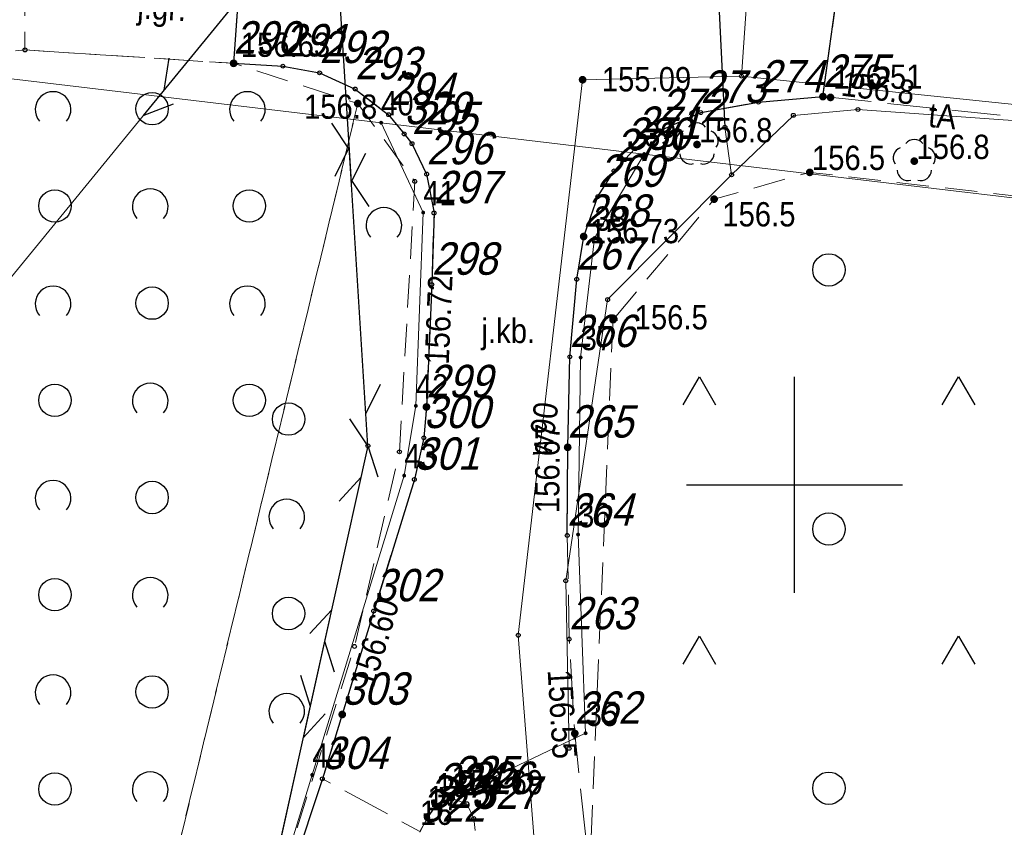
# Model space of a CAD drawing. Header units: metres. Extents: x 5548743 to 5556416, y 5707500 to 5714000.
# Tile 66 of 244: x 5554664 to 5554710, y 5709184 to 5709222. Entities that reach past the tile are written whole.
import ezdxf
from ezdxf.enums import TextEntityAlignment as Align

# ---------------------------------------------------------------- set-up
doc = ezdxf.new("R2010")
doc.units = ezdxf.units.M
for name, pattern in [('1.5_0.75', [2.25, 1.5, -0.75]), ('2.25_0.75', [3, 2.25, -0.75]), ('219-1000', [0]), ('sutp_1000', [0])]:
    doc.linetypes.add(name, pattern=pattern)
doc.layers.get('0').update_dxf_attribs({"color": 2, "lineweight": 5})
doc.styles.get("Standard").update_dxf_attribs({"font": 'Working1250', "width": 0.75})

# ---------------------------------------------------------------- blocks, each defined once
blk = doc.blocks.new('203')
at = {"linetype": 'Continuous', "lineweight": 0}
h = blk.add_hatch(color=0, dxfattribs=at)
edge = h.paths.add_edge_path()
edge.add_arc((0, 0), 0.09, 0, 360)
blk = doc.blocks.new('OTZK3')
at = {"color": 0, "linetype": 'Continuous'}
for p, q in [((-0.75, -0.433), (0, 0.866)), ((0, 0.866), (0.75, -0.433))]:
    blk.add_line(p, q, dxfattribs=at)
blk = doc.blocks.new('OTZK1')
at = {"color": 0, "linetype": 'Continuous'}
blk.add_circle((0, 0), 0.75, dxfattribs=at)
blk = doc.blocks.new('PW01')
at = {"linetype": 'Continuous', "lineweight": 13}
h = blk.add_hatch(color=0, dxfattribs=at)
edge = h.paths.add_edge_path()
edge.add_arc((0, 0), 0.18, 0, 360)
blk = doc.blocks.new('OP021')
at = {"linetype": 'Continuous', "lineweight": 13}
h = blk.add_hatch(color=0, dxfattribs=at)
edge = h.paths.add_edge_path()
edge.add_arc((0, 0), 0.1, 0, 360)
at = {"color": 0, "linetype": 'Continuous', "lineweight": -3}
for centre, start, end in [((0, 0.5), 38.316, 141.684), ((-0.476, 0.154), 110.388, 213.756), ((0.476, 0.154), 326.244, 69.612), ((-0.294, -0.404), 182.272, 285.64), ((0.294, -0.404), 254.36, 357.728), ((0.294, -0.404), 254.36, 357.728)]:
    blk.add_arc(centre, 0.5, start, end, dxfattribs=at)
blk = doc.blocks.new('OTZK2')
at = {"color": 0, "linetype": 'Continuous'}
blk.add_arc((0, 0), 0.825, 318.85, 221.162, dxfattribs=at)
blk = doc.blocks.new('SUTP')
at = {"color": 0, "linetype": 'Continuous'}
for p, q in [((0, 0), (1.299, 0.75)), ((13.848, 0), (12.549, 0.75)), ((0, 0), (13.848, 0)), ((2.799, -0.75), (1.5, 0)), ((11.049, -0.75), (12.348, 0))]:
    blk.add_line(p, q, dxfattribs=at)
blk = doc.blocks.new('PIKIETAW1891')
at = {"color": 0}
blk.add_circle((0, 0), 0.09, dxfattribs=at)
blk = doc.blocks.new('RAMKA1000K')
at = {"color": 0}
for p, q in [((300, 195), (300, 205)), ((295, 200), (305, 200))]:
    blk.add_line(p, q, dxfattribs=at)

msp = doc.modelspace()

# ---------------------------------------------------------------- linework, layer by layer
at = {"layer": '217-kontur klasyfikacyjny', "color": 3, "linetype": 'CONTINUOUS', "lineweight": 18, "flags": 128}
for points in [[(5554680.86, 5709216.77), (5554657.64, 5709219.52)], [(5554682.81, 5709212.61), (5554680.86, 5709216.77)], [(5554682.47, 5709203.66), (5554682.81, 5709212.61)], [(5554681.93, 5709200.43), (5554682.47, 5709203.66)], [(5554677.67, 5709186.57), (5554681.93, 5709200.43)], [(5554671.59, 5709166.69), (5554677.67, 5709186.57)]]:
    msp.add_lwpolyline(points, dxfattribs=at)
at = {"layer": '218-kontur użytku gruntowego', "color": 3, "linetype": 'CONTINUOUS', "lineweight": 18, "flags": 128}
for points in [[(5554680.86, 5709216.77), (5554657.64, 5709219.52)], [(5554657.64, 5709219.52), (5554680.86, 5709216.77)], [(5554682.81, 5709212.61), (5554680.86, 5709216.77)], [(5554693.04, 5709215.32), (5554680.86, 5709216.77)], [(5554680.86, 5709216.77), (5554682.81, 5709212.61)], [(5554680.86, 5709216.77), (5554693.04, 5709215.32)], [(5554857.11, 5709195.87), (5554693.04, 5709215.32)], [(5554693.04, 5709215.32), (5554857.11, 5709195.87)], [(5554682.47, 5709203.66), (5554682.81, 5709212.61)], [(5554682.81, 5709212.61), (5554682.47, 5709203.66)], [(5554681.93, 5709200.43), (5554682.47, 5709203.66)], [(5554682.47, 5709203.66), (5554681.93, 5709200.43)], [(5554677.67, 5709186.57), (5554681.93, 5709200.43)], [(5554681.93, 5709200.43), (5554677.67, 5709186.57)], [(5554671.59, 5709166.69), (5554677.67, 5709186.57)], [(5554677.67, 5709186.57), (5554671.59, 5709166.69)]]:
    msp.add_lwpolyline(points, dxfattribs=at)
at = {"layer": '219-działka ewidencyjna', "color": 7, "linetype": '219-1000', "lineweight": 18, "flags": 128}
for points in [[(5554657.64, 5709219.52), (5554680.86, 5709216.77)], [(5554680.86, 5709216.77), (5554682.81, 5709212.61)], [(5554680.86, 5709216.77), (5554693.04, 5709215.32)], [(5554690.74, 5709211.43), (5554693.04, 5709215.32)], [(5554857.11, 5709195.87), (5554693.04, 5709215.32)], [(5554682.47, 5709203.66), (5554682.81, 5709212.61)], [(5554690.1, 5709205.9), (5554690.74, 5709211.43)], [(5554689.98, 5709197.7), (5554690.1, 5709205.9)], [(5554681.93, 5709200.43), (5554682.47, 5709203.66)], [(5554677.67, 5709186.57), (5554681.93, 5709200.43)], [(5554689.98, 5709197.7), (5554690.33, 5709188.5)], [(5554684.12, 5709185.54), (5554690.33, 5709188.5)], [(5554671.59, 5709166.69), (5554677.67, 5709186.57)], [(5554683.01, 5709184.6), (5554683.41, 5709185.2)], [(5554683.41, 5709185.2), (5554684.12, 5709185.54)], [(5554682.66, 5709183.92), (5554683.01, 5709184.6)]]:
    msp.add_lwpolyline(points, dxfattribs=at)
at = {"layer": 'jezdnia', "color": 7, "linetype": '2.25_0.75', "lineweight": 18, "flags": 128}
for points in [[(5554689.5, 5709201.74), (5554689.6, 5709205.93), (5554689.92, 5709209.52), (5554690.24, 5709211.5), (5554690.9, 5709213.35), (5554691.65, 5709214.54), (5554692.14, 5709215.06), (5554692.63, 5709215.57), (5554693.75, 5709216.4), (5554695.66, 5709217.24), (5554698.33, 5709217.72), (5554701.32, 5709217.98), (5554702.01, 5709223), (5554699.08, 5709223.7), (5554697.15, 5709224.26), (5554695.87, 5709224.83), (5554694.71, 5709225.59), (5554693.76, 5709226.43), (5554687.3, 5709227.24), (5554682.48, 5709227.85), (5554682.14, 5709226.42), (5554681.3, 5709225.1), (5554679.89, 5709224.16), (5554678.49, 5709223.73), (5554676.92, 5709223.67), (5554674.34, 5709223.88), (5554674.03, 5709219.52), (5554676.31, 5709219.39), (5554678.01, 5709219.08), (5554679.66, 5709218.33), (5554681.21, 5709217.14), (5554681.93, 5709216.25), (5554682.29, 5709215.8), (5554682.97, 5709214.39), (5554683.31, 5709212.59), (5554683.21, 5709209.28), (5554682.96, 5709203.61), (5554682.84, 5709202.18), (5554682.4, 5709200.25), (5554680.52, 5709194.16), (5554679.06, 5709189.37), (5554678.14, 5709186.39), (5554682.66, 5709183.95), (5554683.01, 5709184.59), (5554683.41, 5709185.17), (5554684.11, 5709185.5), (5554684.83, 5709185.24), (5554685.15, 5709184.55), (5554685.62, 5709180.58), (5554686.32, 5709175.65), (5554686.33, 5709175.03), (5554686.07, 5709174.32), (5554685.36, 5709174.02), (5554680.55, 5709173.96), (5554680.68, 5709168.89), (5554682.58, 5709169.08), (5554684.88, 5709168.81), (5554686.64, 5709167.87), (5554687.49, 5709166.72), (5554688.13, 5709164.74), (5554688.98, 5709160.82), (5554690.28, 5709155.51), (5554687.81, 5709151.17), (5554689.76, 5709143.61), (5554691.52, 5709136.67), (5554693.79, 5709135.35), (5554695.77, 5709134.21), (5554700.24, 5709116.83), (5554704.74, 5709099.41), (5554708.02, 5709086.83), (5554709.53, 5709081.3), (5554710.9, 5709076.21), (5554711.87, 5709072.31), (5554713.77, 5709062.49), (5554715.27, 5709054.61), (5554713.93, 5709052.38), (5554712.42, 5709049.85), (5554713.61, 5709043.64), (5554715.39, 5709034.17), (5554719.59, 5709032.27), (5554720.77, 5709026.05), (5554720.89, 5709025.05), (5554721.46, 5709019.22), (5554726.45, 5709019.59), (5554725.99, 5709024.43), (5554725.99, 5709024.96), (5554726.1, 5709025.61), (5554726.35, 5709026.21), (5554726.74, 5709026.96), (5554724.59, 5709038.04), (5554723.75, 5709038.71), (5554723.28, 5709039.39), (5554720.17, 5709055.62), (5554716.77, 5709073.41), (5554716.82, 5709074.15), (5554717.35, 5709075.8), (5554714.44, 5709086.2), (5554713.4, 5709087.19), (5554712.93, 5709087.89), (5554711.33, 5709094.03), (5554709.61, 5709100.64), (5554709.74, 5709101.82), (5554710.07, 5709102.93), (5554707.72, 5709112.18), (5554706.63, 5709113.28), (5554706.07, 5709114.38), (5554702.83, 5709126.95), (5554698.01, 5709145.61), (5554695.11, 5709156.96), (5554693.93, 5709161.82), (5554692.8, 5709167.06), (5554692.02, 5709171.5), (5554691.26, 5709176.58), (5554690.51, 5709182), (5554689.83, 5709188.49), (5554689.57, 5709192.86), (5554689.48, 5709197.66)], [(5554664.37, 5709220.14), (5554674.03, 5709219.52), (5554674.34, 5709223.88), (5554664.37, 5709223.95)], [(5554701.32, 5709217.98), (5554716.96, 5709216.34), (5554717.46, 5709221.61), (5554702.01, 5709223)]]:
    msp.add_lwpolyline(points, close=True, dxfattribs=at)
at = {"layer": 'krawężnik', "color": 7, "linetype": 'CONTINUOUS', "lineweight": 25, "flags": 128}
for points in [[(5554674.34, 5709223.88), (5554674.03, 5709219.52), (5554676.31, 5709219.39), (5554678.01, 5709219.08), (5554679.66, 5709218.33), (5554681.21, 5709217.14), (5554681.93, 5709216.25), (5554682.29, 5709215.8), (5554682.97, 5709214.39), (5554683.31, 5709212.59), (5554683.21, 5709209.28), (5554682.96, 5709203.61), (5554682.84, 5709202.18), (5554682.4, 5709200.25), (5554680.52, 5709194.16), (5554679.06, 5709189.37), (5554678.14, 5709186.39), (5554674.08, 5709174.16)], [(5554689.48, 5709197.66), (5554689.5, 5709201.74), (5554689.6, 5709205.93), (5554689.92, 5709209.52), (5554690.24, 5709211.5), (5554690.9, 5709213.35), (5554691.65, 5709214.54), (5554692.14, 5709215.06), (5554692.63, 5709215.57), (5554693.75, 5709216.4), (5554695.66, 5709217.24), (5554698.33, 5709217.72), (5554701.32, 5709217.98), (5554702.01, 5709223)]]:
    msp.add_lwpolyline(points, dxfattribs=at)
at = {"layer": 'obudowa ochronna przewodu', "color": 7, "linetype": 'CONTINUOUS', "lineweight": 25, "flags": 128}
msp.add_lwpolyline([(5554696.35, 5709225.39), (5554696.78, 5709216.56)], dxfattribs=at)
at = {"layer": 'przewód telekomunikacyjny napowietrzny', "color": 30, "linetype": 'sutp_1000', "lineweight": 18, "flags": 128}
for points in [[(5554678.61, 5709227.83), (5554640.99, 5709181.82)], [(5554678.61, 5709227.83), (5554680.25, 5709201.81)], [(5554680.25, 5709201.81), (5554675.58, 5709180.7)]]:
    msp.add_lwpolyline(points, dxfattribs=at)
at = {"layer": 'przewód telekomunikacyjny podziemny', "color": 30, "linetype": 'CONTINUOUS', "lineweight": 18, "flags": 128}
for points in [[(5554697.09, 5709214.36), (5554696.78, 5709216.56), (5554696.35, 5709225.39), (5554694.63, 5709225.72), (5554681.45, 5709227.03), (5554678.61, 5709227.83)], [(5554697.09, 5709214.36), (5554699.95, 5709217.11), (5554702.94, 5709217.38), (5554714.01, 5709216.59)], [(5554689.57, 5709187.8), (5554689.41, 5709195.56), (5554691.35, 5709208.58), (5554697.09, 5709214.36)]]:
    msp.add_lwpolyline(points, dxfattribs=at)
at = {"layer": 'przewód wodociągowy', "color": 5, "linetype": 'CONTINUOUS', "lineweight": 18, "flags": 128}
for points in [[(5554697.55, 5709218.93), (5554697.96, 5709224.93), (5554699.02, 5709234.12)], [(5554959.04, 5709190.38), (5554937.03, 5709192.26), (5554904.65, 5709194.53), (5554862.86, 5709200.97), (5554830.73, 5709205.41), (5554781.39, 5709210.41), (5554774.5, 5709211.14), (5554761.18, 5709212.2), (5554723.86, 5709216.19), (5554697.55, 5709218.93), (5554690.19, 5709218.76), (5554687.21, 5709193.04), (5554688.15, 5709180.99), (5554690.96, 5709170.79)]]:
    msp.add_lwpolyline(points, dxfattribs=at)
at = {"layer": 'teren zalesiony', "color": 7, "linetype": '1.5_0.75', "lineweight": 18, "flags": 128}
msp.add_lwpolyline([(5554691.6, 5709207.65), (5554690.51, 5709182), (5554696.52, 5709157.57), (5554711.31, 5709161.91), (5554737.93, 5709169.57), (5554741.32, 5709156.87), (5554776.61, 5709167.89), (5554772.78, 5709181.8), (5554767.49, 5709206.27), (5554725.82, 5709211.37), (5554716.75, 5709212.63), (5554700.71, 5709214.47), (5554696.28, 5709213.23)], close=True, dxfattribs=at)
at = {"layer": 'zadrzewienie  zakrzewienie', "color": 7, "linetype": '1.5_0.75', "lineweight": 18, "flags": 128}
for points in [[(5554640.29, 5709219.73), (5554626.16, 5709156.98), (5554617.17, 5709127.72), (5554654.99, 5709119.33), (5554665.14, 5709156.95), (5554679.78, 5709217.66), (5554674.03, 5709219.52), (5554664.37, 5709220.14), (5554660.49, 5709219.78)], [(5554654.99, 5709119.33), (5554658.54, 5709118.46), (5554667.49, 5709150.97), (5554670.38, 5709157.98), (5554671.59, 5709166.7), (5554671.99, 5709168.44), (5554679.63, 5709192.52), (5554681.71, 5709201.53), (5554682.42, 5709214.05), (5554679.78, 5709217.66), (5554665.14, 5709156.95)]]:
    msp.add_lwpolyline(points, close=True, dxfattribs=at)

# ---------------------------------------------------------------- block references
at = {"layer": '203-punkt graniczny', "color": 7, "linetype": 'CONTINUOUS', "lineweight": 18}
for p in [(5554680.86, 5709216.77), (5554693.04, 5709215.32), (5554682.81, 5709212.61), (5554690.74, 5709211.43), (5554690.1, 5709205.9), (5554682.47, 5709203.66), (5554681.93, 5709200.43), (5554689.98, 5709197.7), (5554690.33, 5709188.5), (5554677.67, 5709186.57), (5554684.12, 5709185.54), (5554683.41, 5709185.2), (5554683.01, 5709184.6)]:
    msp.add_blockref('203', p, dxfattribs=at)
at = {"layer": 'drzewo liściaste', "color": 94, "linetype": 'CONTINUOUS', "lineweight": 18}
for p in [(5554695.49, 5709215.76), (5554705.55, 5709214.99)]:
    msp.add_blockref('OP021', p, dxfattribs=at)
at = {"layer": 'pikieta naturalna', "color": 7, "linetype": 'CONTINUOUS', "lineweight": 13}
for p in [(5554701.67, 5709217.94), (5554679.78, 5709217.66), (5554695.49, 5709215.76), (5554705.55, 5709214.99), (5554700.71, 5709214.47), (5554696.28, 5709213.23), (5554691.6, 5709207.65)]:
    msp.add_blockref('PW01', p, dxfattribs=at)
at = {"layer": 'pikieta sztuczna', "color": 7, "linetype": 'CONTINUOUS', "lineweight": 13}
for p in [(5554674.03, 5709219.52), (5554701.32, 5709217.98), (5554690.24, 5709211.5), (5554682.96, 5709203.61), (5554689.5, 5709201.74), (5554679.06, 5709189.37), (5554689.83, 5709188.49), (5554684.11, 5709185.5)]:
    msp.add_blockref('PW01', p, dxfattribs=at)
at = {"layer": 'przewód telekomunikacyjny napowietrzny', "color": 30, "linetype": 'CONTINUOUS', "lineweight": 18}
for p, rotation in [((5554678.61, 5709227.83), 230.729), ((5554678.61, 5709227.83), 273.606), ((5554680.25, 5709201.81), 93.606), ((5554680.25, 5709201.81), 257.526), ((5554675.58, 5709180.7), 77.526)]:
    msp.add_blockref('SUTP', p, dxfattribs=dict(at, rotation=rotation))
at = {"layer": 'Punkt roboczy BDOT GESUT K1', "color": 6, "linetype": 'CONTINUOUS', "lineweight": 18}
for p in [(5554664.37, 5709220.14), (5554664.37, 5709220.14), (5554674.03, 5709219.52), (5554674.03, 5709219.52), (5554674.03, 5709219.52), (5554674.03, 5709219.52), (5554674.03, 5709219.52), (5554676.31, 5709219.39), (5554676.31, 5709219.39), (5554678.01, 5709219.08), (5554678.01, 5709219.08), (5554697.55, 5709218.93), (5554697.55, 5709218.93), (5554679.66, 5709218.33), (5554679.66, 5709218.33), (5554690.19, 5709218.76), (5554690.19, 5709218.76), (5554701.32, 5709217.98), (5554701.32, 5709217.98), (5554701.32, 5709217.98), (5554701.32, 5709217.98), (5554701.67, 5709217.94), (5554679.78, 5709217.66), (5554679.78, 5709217.66), (5554679.78, 5709217.66), (5554698.33, 5709217.72), (5554698.33, 5709217.72), (5554681.21, 5709217.14), (5554681.21, 5709217.14), (5554695.66, 5709217.24), (5554695.66, 5709217.24), (5554699.95, 5709217.11), (5554702.94, 5709217.38), (5554696.78, 5709216.56), (5554696.78, 5709216.56), (5554681.93, 5709216.25), (5554681.93, 5709216.25), (5554693.75, 5709216.4), (5554693.75, 5709216.4), (5554682.29, 5709215.8), (5554682.29, 5709215.8), (5554695.49, 5709215.76), (5554695.49, 5709215.76), (5554692.63, 5709215.57), (5554692.63, 5709215.57), (5554692.14, 5709215.06), (5554692.14, 5709215.06), (5554705.55, 5709214.99), (5554705.55, 5709214.99), (5554682.97, 5709214.39), (5554682.97, 5709214.39), (5554691.65, 5709214.54), (5554691.65, 5709214.54), (5554697.09, 5709214.36), (5554697.09, 5709214.36), (5554697.09, 5709214.36), (5554700.71, 5709214.47), (5554700.71, 5709214.47), (5554682.42, 5709214.05), (5554690.9, 5709213.35), (5554690.9, 5709213.35), (5554696.28, 5709213.23), (5554696.28, 5709213.23), (5554683.31, 5709212.59), (5554683.31, 5709212.59), (5554690.24, 5709211.5), (5554690.24, 5709211.5), (5554690.24, 5709211.5), (5554683.21, 5709209.28), (5554683.21, 5709209.28), (5554689.92, 5709209.52), (5554689.92, 5709209.52), (5554691.35, 5709208.58), (5554691.6, 5709207.65), (5554691.6, 5709207.65), (5554689.6, 5709205.93), (5554689.6, 5709205.93), (5554682.96, 5709203.61), (5554682.96, 5709203.61), (5554682.96, 5709203.61), (5554682.84, 5709202.18), (5554682.84, 5709202.18), (5554680.25, 5709201.81), (5554681.71, 5709201.53), (5554689.5, 5709201.74), (5554689.5, 5709201.74), (5554689.5, 5709201.74), (5554682.4, 5709200.25), (5554682.4, 5709200.25), (5554689.48, 5709197.66), (5554689.48, 5709197.66), (5554689.41, 5709195.56), (5554680.52, 5709194.16), (5554680.52, 5709194.16), (5554687.21, 5709193.04), (5554689.57, 5709192.86), (5554679.63, 5709192.52), (5554679.06, 5709189.37), (5554679.06, 5709189.37), (5554679.06, 5709189.37), (5554689.83, 5709188.49), (5554689.83, 5709188.49), (5554689.57, 5709187.8), (5554678.14, 5709186.39), (5554678.14, 5709186.39), (5554684.11, 5709185.5), (5554684.11, 5709185.5), (5554683.41, 5709185.17), (5554684.83, 5709185.24), (5554683.01, 5709184.59), (5554685.15, 5709184.55)]:
    msp.add_blockref('PIKIETAW1891', p, dxfattribs=at)
at = {"layer": 'rzedna', "color": 5, "linetype": 'CONTINUOUS', "lineweight": 18}
msp.add_blockref('PW01', (5554690.19, 5709218.76), dxfattribs=at)
at = {"layer": 'teren zalesiony', "color": 7, "linetype": 'CONTINUOUS', "lineweight": 18}
for name, p in [('OTZK1', (5554701.596, 5709209.956)), ('OTZK3', (5554695.596, 5709204.136)), ('OTZK3', (5554707.596, 5709204.136)), ('OTZK1', (5554701.596, 5709197.956)), ('OTZK3', (5554695.596, 5709192.136)), ('OTZK3', (5554707.596, 5709192.136)), ('OTZK1', (5554701.596, 5709185.956))]:
    msp.add_blockref(name, p, dxfattribs=at)
at = {"layer": 'Wstawianie ramki sekcyjnej z opisem', "color": 7, "linetype": 'CONTINUOUS', "lineweight": 13}
msp.add_blockref('RAMKA1000K', (5554400, 5709000), dxfattribs=at)
msp.add_blockref('RAMKA1000K', (5554400, 5709000), dxfattribs=at)
msp.add_blockref('RAMKA1000K', (5554400, 5709000), dxfattribs=at)
msp.add_blockref('RAMKA1000K', (5554400, 5709000), dxfattribs=at)
at = {"layer": 'zadrzewienie  zakrzewienie', "color": 7, "linetype": 'CONTINUOUS', "lineweight": 18}
for name, p in [('OTZK2', (5554665.669, 5709217.382)), ('OTZK1', (5554670.256, 5709217.416)), ('OTZK2', (5554674.669, 5709217.382)), ('OTZK1', (5554665.756, 5709212.916)), ('OTZK2', (5554670.169, 5709212.882)), ('OTZK1', (5554674.756, 5709212.916)), ('OTZK2', (5554680.989, 5709212.012)), ('OTZK2', (5554665.669, 5709208.382)), ('OTZK1', (5554670.256, 5709208.416)), ('OTZK2', (5554674.669, 5709208.382)), ('OTZK2', (5554670.169, 5709203.882)), ('OTZK1', (5554665.756, 5709203.916)), ('OTZK1', (5554674.756, 5709203.916)), ('OTZK1', (5554676.576, 5709203.046)), ('OTZK2', (5554665.669, 5709199.382)), ('OTZK1', (5554670.256, 5709199.416)), ('OTZK2', (5554676.489, 5709198.512)), ('OTZK1', (5554665.756, 5709194.916)), ('OTZK2', (5554670.169, 5709194.882)), ('OTZK1', (5554676.576, 5709194.046)), ('OTZK2', (5554665.669, 5709190.382)), ('OTZK1', (5554670.256, 5709190.416)), ('OTZK2', (5554676.489, 5709189.512)), ('OTZK1', (5554665.756, 5709185.916)), ('OTZK2', (5554670.169, 5709185.882))]:
    msp.add_blockref(name, p, dxfattribs=at)

# ---------------------------------------------------------------- texts
at = {"layer": '203-punkt graniczny-Atr103', "color": 7, "width": 0.9}
for s, p in [('40', (5554680.86, 5709216.77)), ('40', (5554680.86, 5709216.77)), ('39', (5554693.04, 5709215.32)), ('39', (5554693.04, 5709215.32)), ('41', (5554682.81, 5709212.61)), ('41', (5554682.81, 5709212.61)), ('38', (5554690.74, 5709211.43)), ('38', (5554690.74, 5709211.43)), ('37', (5554690.1, 5709205.9)), ('37', (5554690.1, 5709205.9)), ('42', (5554682.47, 5709203.66)), ('42', (5554682.47, 5709203.66)), ('43', (5554681.93, 5709200.43)), ('43', (5554681.93, 5709200.43)), ('36', (5554689.98, 5709197.7)), ('36', (5554689.98, 5709197.7)), ('35', (5554690.33, 5709188.5)), ('35', (5554690.33, 5709188.5)), ('44', (5554677.67, 5709186.57)), ('44', (5554677.67, 5709186.57)), ('19', (5554684.12, 5709185.54)), ('19', (5554684.12, 5709185.54)), ('18', (5554683.41, 5709185.2)), ('18', (5554683.41, 5709185.2)), ('17', (5554683.01, 5709184.6)), ('17', (5554683.01, 5709184.6)), ('16', (5554682.66, 5709183.92)), ('16', (5554682.66, 5709183.92))]:
    msp.add_text(s, height=1.125, dxfattribs=at).set_placement(p, align=Align.BOTTOM_LEFT)
at = {"layer": 'jezdnia-Atr17', "color": 7, "width": 0.9}
msp.add_text('j.gr.', height=1.125, rotation=356.572, dxfattribs=at).set_placement((5554669.56, 5709221.6))
msp.add_text('j.kb.', height=1.125, dxfattribs=at).set_placement((5554685.51, 5709206.57))
at = {"layer": 'pikieta naturalna-Atr2', "color": 7, "width": 0.9}
msp.add_text('156.8', height=1.125, rotation=-7.287, dxfattribs=at).set_placement((5554702.19, 5709218.59), align=Align.MIDDLE_LEFT)
for s, p in [('156.8', (5554677.29, 5709216.95)), ('156.8', (5554695.59, 5709215.86)), ('156.8', (5554705.65, 5709215.09)), ('156.5', (5554700.81, 5709214.58))]:
    msp.add_text(s, height=1.125, dxfattribs=at).set_placement(p)
for p in [(5554696.66, 5709212.53), (5554692.6, 5709207.76)]:
    msp.add_text('156.5', height=1.125, dxfattribs=at).set_placement(p, align=Align.MIDDLE_LEFT)
at = {"layer": 'pikieta sztuczna-Atr2', "color": 7, "width": 0.9}
for s, p in [('156.63', (5554674.36, 5709219.82)), ('156.51', (5554701.79, 5709218.34)), ('156.73', (5554690.52, 5709211.19)), ('156.69', (5554684.22, 5709185.67))]:
    msp.add_text(s, height=1.125, dxfattribs=at).set_placement(p)
for s, rotation, p in [('156.72', 87.475, (5554683.99, 5709205.55)), ('156.67', 89.719, (5554689.11, 5709198.69)), ('156.60', 73.049, (5554680.51, 5709190.56)), ('156.55', 273.405, (5554688.57, 5709191.42))]:
    msp.add_text(s, height=1.125, rotation=rotation, dxfattribs=at).set_placement(p)
at = {"layer": 'przewód telekomunikacyjny podziemny-Atr1', "color": 30, "width": 0.9}
msp.add_text('tA', height=1.125, rotation=354.623, dxfattribs=at).set_placement((5554706.22, 5709217.14), align=Align.MIDDLE_LEFT)
at = {"layer": 'przewód wodociągowy-Atr1', "color": 5, "width": 0.9}
msp.add_text('w90', height=1.125, rotation=82.073, dxfattribs=at).set_placement((5554688.18, 5709201.36), align=Align.MIDDLE_LEFT)
at = {"layer": 'Punkt roboczy BDOT GESUT K1-Atr103', "color": 6, "oblique": 15, "width": 0.9}
for s, p in [('290', (5554674.03, 5709219.52)), ('290', (5554674.03, 5709219.52)), ('290', (5554674.03, 5709219.52)), ('290', (5554674.03, 5709219.52)), ('290', (5554674.03, 5709219.52)), ('291', (5554676.31, 5709219.39)), ('291', (5554676.31, 5709219.39)), ('292', (5554678.01, 5709219.08)), ('292', (5554678.01, 5709219.08)), ('293', (5554679.66, 5709218.33)), ('293', (5554679.66, 5709218.33)), ('275', (5554701.32, 5709217.98)), ('275', (5554701.32, 5709217.98)), ('275', (5554701.32, 5709217.98)), ('275', (5554701.32, 5709217.98)), ('274', (5554698.33, 5709217.72)), ('274', (5554698.33, 5709217.72)), ('294', (5554681.21, 5709217.14)), ('294', (5554681.21, 5709217.14)), ('273', (5554695.66, 5709217.24)), ('273', (5554695.66, 5709217.24)), ('329', (5554681.93, 5709216.25)), ('329', (5554681.93, 5709216.25)), ('272', (5554693.75, 5709216.4)), ('272', (5554693.75, 5709216.4)), ('295', (5554682.29, 5709215.8)), ('295', (5554682.29, 5709215.8)), ('271', (5554692.63, 5709215.57)), ('271', (5554692.63, 5709215.57)), ('330', (5554692.14, 5709215.06)), ('330', (5554692.14, 5709215.06)), ('296', (5554682.97, 5709214.39)), ('296', (5554682.97, 5709214.39)), ('270', (5554691.65, 5709214.54)), ('270', (5554691.65, 5709214.54)), ('269', (5554690.9, 5709213.35)), ('269', (5554690.9, 5709213.35)), ('297', (5554683.31, 5709212.59)), ('297', (5554683.31, 5709212.59)), ('268', (5554690.24, 5709211.5)), ('268', (5554690.24, 5709211.5)), ('268', (5554690.24, 5709211.5)), ('298', (5554683.21, 5709209.28)), ('298', (5554683.21, 5709209.28)), ('267', (5554689.92, 5709209.52)), ('267', (5554689.92, 5709209.52)), ('266', (5554689.6, 5709205.93)), ('266', (5554689.6, 5709205.93)), ('299', (5554682.96, 5709203.61)), ('299', (5554682.96, 5709203.61)), ('299', (5554682.96, 5709203.61)), ('300', (5554682.84, 5709202.18)), ('300', (5554682.84, 5709202.18)), ('265', (5554689.5, 5709201.74)), ('265', (5554689.5, 5709201.74)), ('265', (5554689.5, 5709201.74)), ('301', (5554682.4, 5709200.25)), ('301', (5554682.4, 5709200.25)), ('264', (5554689.48, 5709197.66)), ('264', (5554689.48, 5709197.66)), ('302', (5554680.52, 5709194.16)), ('302', (5554680.52, 5709194.16)), ('263', (5554689.57, 5709192.86)), ('303', (5554679.06, 5709189.37)), ('303', (5554679.06, 5709189.37)), ('303', (5554679.06, 5709189.37)), ('262', (5554689.83, 5709188.49)), ('262', (5554689.83, 5709188.49)), ('304', (5554678.14, 5709186.39)), ('304', (5554678.14, 5709186.39)), ('325', (5554684.11, 5709185.5)), ('325', (5554684.11, 5709185.5)), ('324', (5554683.41, 5709185.17)), ('326', (5554684.83, 5709185.24)), ('323', (5554683.01, 5709184.59)), ('327', (5554685.15, 5709184.55)), ('322', (5554682.66, 5709183.95))]:
    msp.add_text(s, height=1.5, dxfattribs=at).set_placement(p, align=Align.BOTTOM_LEFT)
at = {"layer": 'rzedna-Atr2', "color": 5, "width": 0.9}
msp.add_text('155.09', height=1.125, rotation=0.077, dxfattribs=at).set_placement((5554691.08, 5709218.78), align=Align.MIDDLE_LEFT)

doc.saveas('drawing.dxf')
